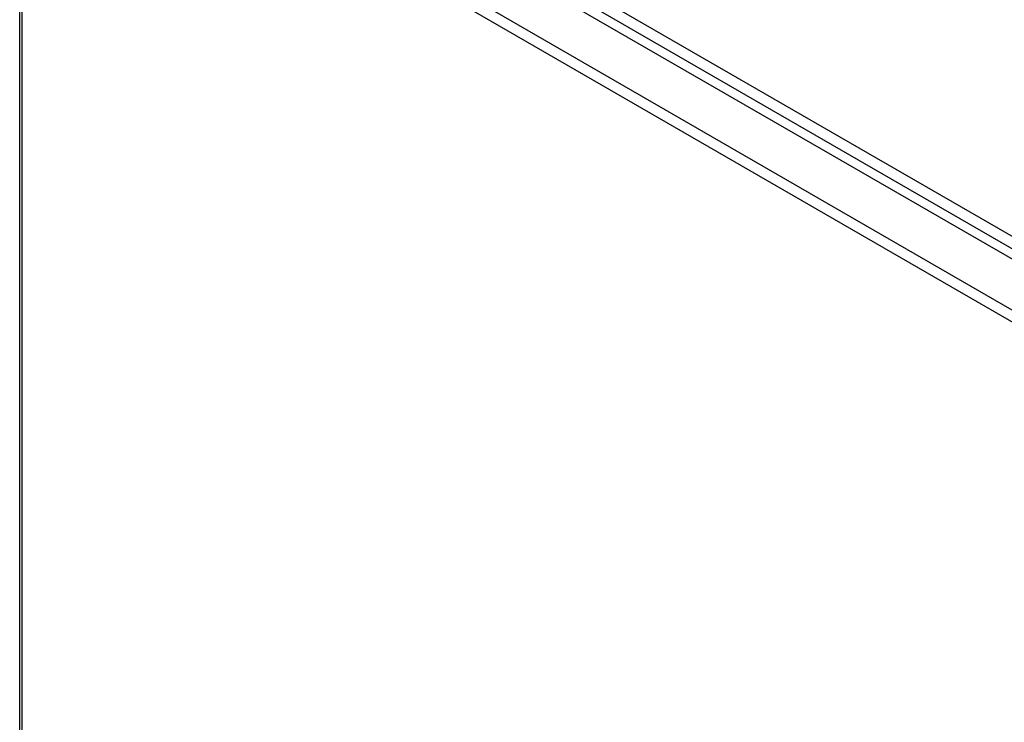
# Model space of a CAD drawing. Header units: inches. Extents: x 28 to 747, y 82 to 346.
# Tile 161 of 246: x 636 to 649, y 326 to 336. Entities that reach past the tile are written whole.
import ezdxf

# ---------------------------------------------------------------- set-up
doc = ezdxf.new("R2010")
doc.units = ezdxf.units.IN
doc.header["$MEASUREMENT"] = 0
doc.layers.add('Visible Edges(ANSI)', color=7, linetype='Continuous', lineweight=25)
doc.layers.add('Visible Tangent Edges(ANSI)', color=7, linetype='Continuous', lineweight=25)

msp = doc.modelspace()

# ---------------------------------------------------------------- linework, layer by layer
at = {"layer": 'Visible Edges(ANSI)'}
for p, q in [((636.925, 339.868), (687.557, 310.635)), ((636.235, 339.446), (636.235, 307.832))]:
    msp.add_line(p, q, dxfattribs=at)
at = {"layer": 'Visible Tangent Edges(ANSI)'}
for p, q in [((687.828, 310.777), (637.056, 340.09)), ((636.986, 339.969), (687.758, 310.656)), ((636.334, 339.527), (686.967, 310.294)), ((686.897, 310.173), (636.264, 339.406)), ((636.264, 339.406), (636.264, 307.791))]:
    msp.add_line(p, q, dxfattribs=at)

doc.saveas('drawing.dxf')
